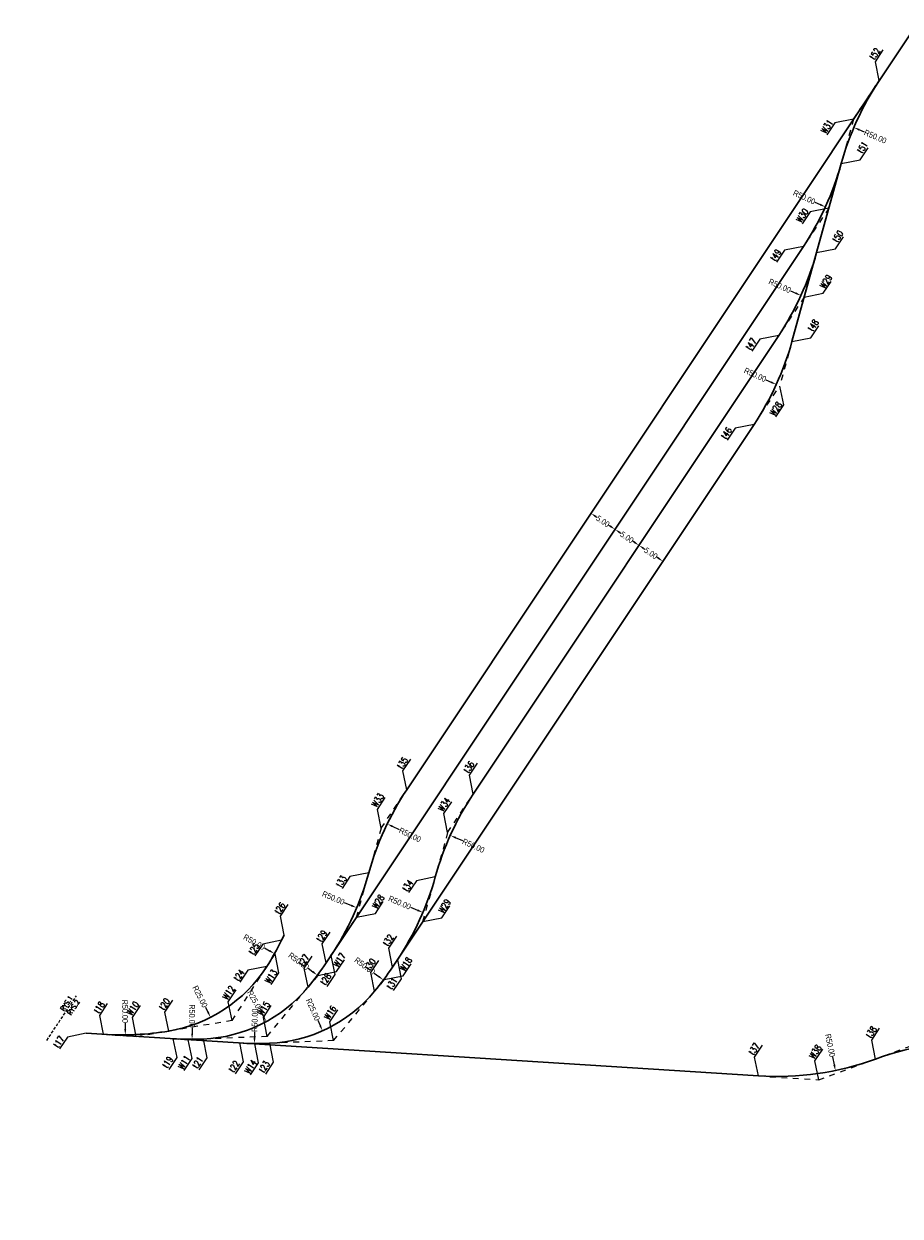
# Model space of a CAD drawing. Header units: metres. Extents: x 6603814 to 6605007, y 5739589 to 5740036.
# Tile 2 of 4: x 6603973 to 6604125, y 5739809 to 5740015. Entities that reach past the tile are written whole.
import ezdxf

# ---------------------------------------------------------------- set-up
doc = ezdxf.new("R2010")
doc.units = ezdxf.units.M
doc.header["$PDMODE"] = 33
doc.header["$PDSIZE"] = 0.2
for name, pattern in [('4002', [2, 1, -1]), ('DASHDOT', [25.4, 12.7, -6.35, 0, -6.35]), ('DASHED', [0.75, 0.5, -0.25])]:
    doc.linetypes.add(name, pattern=pattern)
for name, color, linetype, lineweight in [('Opis', 7, 'Continuous', 13), ('OSIE_TORU', 10, 'DASHDOT', 30), ('styczne łuków kołowych', 7, '4002', 9), ('wsp Osi Torów', 5, 'Continuous', 13), ('wsp wierzch', 7, 'Continuous', 20), ('wymiary', 7, 'Continuous', 18)]:
    doc.layers.add(name, color=color, linetype=linetype, lineweight=lineweight)
doc.styles.add('tabelka', font='simplex.shx')
doc.styles.add('WSP', font='txt.shx', dxfattribs={"width": 0.8})
doc.styles.add('wym500', font='arial.ttf', dxfattribs={"width": 0.9, "height": 1})
doc.dimstyles.new('500', dxfattribs={"dimtxt": 0.9, "dimasz": 1, "dimexe": 0.18, "dimexo": 0, "dimgap": 0.09, "dimtad": 0, "dimzin": 0, "dimdsep": 46, "dimtxsty": 'wym500', "dimcen": 0.25, "dimclrd": 256, "dimclre": 256, "dimclrt": 256, "dimaunit": 2, "dimadec": 7, "dimazin": 0, "dimtfac": 1, "dimtofl": 0, "dimtmove": 0, "dimatfit": 3, "dimfxl": 0.18, "dimtolj": 1, "dimtzin": 0, "dimlwd": -1, "dimlwe": -1, "dimarcsym": 0})

# ---------------------------------------------------------------- blocks, each defined once
blk = doc.blocks.new('*D6')
at = {"layer": 'Defpoints', "color": 0, "linetype": 'ByBlock', "transparency": 16777216}
for p in [(6604080.110642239, 5739924.847565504), (6604084.271753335, 5739922.075354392), (6604084.271753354, 5739922.07535442)]:
    blk.add_point(p, dxfattribs=at)
at = {"layer": 'wymiary', "linetype": 'ByBlock', "transparency": 16777216}
for p, q in [((6604080.110642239, 5739924.847565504), (6604080.210441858, 5739924.997365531)), ((6604080.942864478, 5739924.293123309), (6604081.14479474, 5739924.158593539)), ((6604083.439531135, 5739922.629796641), (6604083.23760087, 5739922.764326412)), ((6604084.271753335, 5739922.075354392), (6604084.371552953, 5739922.225154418))]:
    blk.add_line(p, q, dxfattribs=at)
for points in [[(6604081.035271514, 5739924.431827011), (6604080.850457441, 5739924.154419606), (6604080.110642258, 5739924.847565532)], [(6604083.531938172, 5739922.768500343), (6604083.347124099, 5739922.491092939), (6604084.271753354, 5739922.07535442)]]:
    blk.add_solid(points, dxfattribs=at)
at = {"layer": 'wymiary', "linetype": 'ByBlock', "transparency": 16777216, "insert": (6604082.191197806, 5739923.461459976), "char_height": 1, "attachment_point": 5, "rotation": 326.3276949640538, "style": 'wym500'}
blk.add_mtext('\\A1;5.00', dxfattribs=at)
blk = doc.blocks.new('*D7')
at = {"layer": 'Defpoints', "color": 0, "linetype": 'ByBlock', "transparency": 16777216}
for p in [(6604075.949531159, 5739927.61977664), (6604080.110642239, 5739924.847565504), (6604080.110642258, 5739924.847565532)]:
    blk.add_point(p, dxfattribs=at)
at = {"layer": 'wymiary', "linetype": 'ByBlock', "transparency": 16777216}
for p, q in [((6604075.949531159, 5739927.61977664), (6604076.049330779, 5739927.769576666)), ((6604076.781753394, 5739927.065334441), (6604076.983683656, 5739926.93080467)), ((6604079.278420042, 5739925.402007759), (6604079.076489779, 5739925.536537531)), ((6604080.110642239, 5739924.847565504), (6604080.210441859, 5739924.99736553))]:
    blk.add_line(p, q, dxfattribs=at)
for points in [[(6604076.874160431, 5739927.204038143), (6604076.689346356, 5739926.926630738), (6604075.949531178, 5739927.619776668)], [(6604079.37082708, 5739925.540711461), (6604079.186013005, 5739925.263304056), (6604080.110642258, 5739924.847565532)]]:
    blk.add_solid(points, dxfattribs=at)
at = {"layer": 'wymiary', "linetype": 'ByBlock', "transparency": 16777216, "insert": (6604078.030086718, 5739926.2336711), "char_height": 1, "attachment_point": 5, "rotation": 326.327694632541, "style": 'wym500'}
blk.add_mtext('\\A1;5.00', dxfattribs=at)
blk = doc.blocks.new('*D8')
at = {"layer": 'Defpoints', "color": 0, "linetype": 'ByBlock', "transparency": 16777216}
for p in [(6604071.788420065, 5739930.391987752), (6604075.94953113, 5739927.619776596), (6604075.949531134, 5739927.619776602)]:
    blk.add_point(p, dxfattribs=at)
at = {"layer": 'wymiary', "linetype": 'ByBlock', "transparency": 16777216}
for p, q in [((6604071.788420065, 5739930.391987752), (6604071.888219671, 5739930.541787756)), ((6604072.620642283, 5739929.837545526), (6604072.822572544, 5739929.703015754)), ((6604075.117308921, 5739928.174218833), (6604074.91537866, 5739928.308748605)), ((6604075.94953113, 5739927.619776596), (6604076.049330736, 5739927.7695766))]:
    blk.add_line(p, q, dxfattribs=at)
for points in [[(6604072.713049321, 5739929.976249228), (6604072.528235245, 5739929.698841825), (6604071.78842007, 5739930.391987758)], [(6604075.20971596, 5739928.312922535), (6604075.024901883, 5739928.035515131), (6604075.949531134, 5739927.619776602)]]:
    blk.add_solid(points, dxfattribs=at)
at = {"layer": 'wymiary', "linetype": 'ByBlock', "transparency": 16777216, "insert": (6604073.868975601, 5739929.00588218), "char_height": 1, "attachment_point": 5, "rotation": 326.3276943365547, "style": 'wym500'}
blk.add_mtext('\\A1;5.00', dxfattribs=at)
blk = doc.blocks.new('*D9')
at = {"layer": 'Defpoints', "color": 0, "linetype": 'ByBlock', "transparency": 16777216}
for p in [(6603994.504157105, 5739865.281408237), (6604005.833102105, 5739842.995650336)]:
    blk.add_point(p, dxfattribs=at)
at = {"layer": 'wymiary', "linetype": 'ByBlock', "transparency": 16777216}
blk.add_line((6604004.926786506, 5739844.778510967), (6604005.379944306, 5739843.887080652), dxfattribs=at)
blk.add_solid([(6604005.528516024, 5739843.962606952), (6604005.231372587, 5739843.811554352), (6604005.833102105, 5739842.995650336)], dxfattribs=at)
at = {"layer": 'wymiary', "linetype": 'ByBlock', "transparency": 16777216, "insert": (6604004.003411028, 5739846.594930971), "char_height": 1, "attachment_point": 5, "rotation": 296.9464663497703, "style": 'wym500'}
blk.add_mtext('\\A1;R25.00', dxfattribs=at)
blk = doc.blocks.new('*D10')
at = {"layer": 'Defpoints', "color": 0, "linetype": 'ByBlock', "lineweight": 30, "transparency": 16777216}
for p in [(6603990.436707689, 5739889.948306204), (6603991.043133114, 5739839.951983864)]:
    blk.add_point(p, dxfattribs=at)
at = {"layer": 'wymiary', "linetype": 'ByBlock', "transparency": 16777216}
blk.add_line((6603991.018220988, 5739842.005846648), (6603991.031004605, 5739840.951910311), dxfattribs=at)
at = {"layer": 'wymiary', "linetype": 'ByBlock', "lineweight": 30, "transparency": 16777216}
blk.add_solid([(6603991.197659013, 5739840.953931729), (6603990.864350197, 5739840.949888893), (6603991.043133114, 5739839.951983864)], dxfattribs=at)
at = {"layer": 'wymiary', "linetype": 'ByBlock', "transparency": 16777216, "insert": (6603990.993507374, 5739844.043343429), "char_height": 1, "attachment_point": 5, "rotation": 270.6949293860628, "style": 'wym500'}
blk.add_mtext('\\A1;R50.00', dxfattribs=at)
blk = doc.blocks.new('*D11')
at = {"layer": 'Defpoints', "color": 0, "linetype": 'ByBlock', "transparency": 16777216}
for p in [(6603973.446944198, 5739878.757082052), (6604016.914029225, 5739854.046507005)]:
    blk.add_point(p, dxfattribs=at)
at = {"layer": 'wymiary', "linetype": 'ByBlock', "transparency": 16777216}
blk.add_line((6604015.175345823, 5739855.034930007), (6604016.044687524, 5739854.540718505), dxfattribs=at)
blk.add_solid([(6604016.127056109, 5739854.685608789), (6604015.962318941, 5739854.395828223), (6604016.914029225, 5739854.046507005)], dxfattribs=at)
at = {"layer": 'wymiary', "linetype": 'ByBlock', "transparency": 16777216, "insert": (6604013.403934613, 5739856.04195842), "char_height": 1, "attachment_point": 5, "rotation": 330.3822307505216, "style": 'wym500'}
blk.add_mtext('\\A1;R50.00', dxfattribs=at)
blk = doc.blocks.new('*D12')
at = {"layer": 'Defpoints', "color": 0, "linetype": 'ByBlock', "transparency": 16777216}
for p in [(6604002.465847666, 5739889.183809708), (6604002.630729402, 5739839.184081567)]:
    blk.add_point(p, dxfattribs=at)
at = {"layer": 'wymiary', "linetype": 'ByBlock', "transparency": 16777216}
blk.add_line((6604002.624134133, 5739841.184070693), (6604002.627431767, 5739840.18407613), dxfattribs=at)
blk.add_solid([(6604002.794097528, 5739840.184625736), (6604002.460766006, 5739840.183526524), (6604002.630729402, 5739839.184081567)], dxfattribs=at)
at = {"layer": 'wymiary', "linetype": 'ByBlock', "transparency": 16777216, "insert": (6604002.617414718, 5739843.221706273), "char_height": 1, "attachment_point": 5, "rotation": 270.18894089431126, "style": 'wym500'}
blk.add_mtext('\\A1;R50.00', dxfattribs=at)
blk = doc.blocks.new('*D13')
at = {"layer": 'Defpoints', "color": 0, "linetype": 'ByBlock', "transparency": 16777216}
for p in [(6604003.496840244, 5739864.205077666), (6604015.478503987, 5739842.263342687)]:
    blk.add_point(p, dxfattribs=at)
at = {"layer": 'wymiary', "linetype": 'ByBlock', "transparency": 16777216}
blk.add_line((6604014.519970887, 5739844.018681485), (6604014.999237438, 5739843.141012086), dxfattribs=at)
blk.add_solid([(6604015.145515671, 5739843.220889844), (6604014.852959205, 5739843.061134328), (6604015.478503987, 5739842.263342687)], dxfattribs=at)
at = {"layer": 'wymiary', "linetype": 'ByBlock', "transparency": 16777216, "insert": (6604013.543395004, 5739845.807061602), "char_height": 1, "attachment_point": 5, "rotation": 298.6375101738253, "style": 'wym500'}
blk.add_mtext('\\A1;R25.00', dxfattribs=at)
blk = doc.blocks.new('*D14')
at = {"layer": 'Defpoints', "color": 0, "linetype": 'ByBlock', "transparency": 16777216}
for p in [(6603984.254134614, 5739880.164973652), (6604024.357355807, 5739850.303097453)]:
    blk.add_point(p, dxfattribs=at)
at = {"layer": 'wymiary', "linetype": 'ByBlock', "transparency": 16777216}
blk.add_line((6604022.75322696, 5739851.497572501), (6604023.555291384, 5739850.900334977), dxfattribs=at)
blk.add_solid([(6604023.65483097, 5739851.034012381), (6604023.455751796, 5739850.766657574), (6604024.357355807, 5739850.303097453)], dxfattribs=at)
at = {"layer": 'wymiary', "linetype": 'ByBlock', "transparency": 16777216, "insert": (6604021.118903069, 5739852.714531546), "char_height": 1, "attachment_point": 5, "rotation": 323.3276949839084, "style": 'wym500'}
blk.add_mtext('\\A1;R50.00', dxfattribs=at)
blk = doc.blocks.new('*D15')
at = {"layer": 'Defpoints', "color": 0, "linetype": 'ByBlock', "transparency": 16777216}
for p in [(6604058.465264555, 5739973.520330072), (6604103.936195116, 5739952.726232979)]:
    blk.add_point(p, dxfattribs=at)
at = {"layer": 'wymiary', "linetype": 'ByBlock', "transparency": 16777216}
blk.add_line((6604102.117357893, 5739953.557996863), (6604103.026776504, 5739953.142114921), dxfattribs=at)
blk.add_solid([(6604103.096090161, 5739953.293684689), (6604102.957462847, 5739952.990545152), (6604103.936195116, 5739952.726232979)], dxfattribs=at)
at = {"layer": 'wymiary', "linetype": 'ByBlock', "transparency": 16777216, "insert": (6604100.264284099, 5739954.405417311), "char_height": 1, "attachment_point": 5, "rotation": 335.4251311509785, "style": 'wym500'}
blk.add_mtext('\\A1;R50.00', dxfattribs=at)
blk = doc.blocks.new('*D16')
at = {"layer": 'Defpoints', "color": 0, "linetype": 'ByBlock', "transparency": 16777216}
for p in [(6604015.024761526, 5739863.472435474), (6604025.242190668, 5739840.655684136)]:
    blk.add_point(p, dxfattribs=at)
at = {"layer": 'wymiary', "linetype": 'ByBlock', "transparency": 16777216}
blk.add_line((6604024.424796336, 5739842.481024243), (6604024.833493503, 5739841.568354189), dxfattribs=at)
blk.add_solid([(6604024.985605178, 5739841.636470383), (6604024.681381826, 5739841.500237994), (6604025.242190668, 5739840.655684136)], dxfattribs=at)
at = {"layer": 'wymiary', "linetype": 'ByBlock', "transparency": 16777216, "insert": (6604023.592015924, 5739844.340723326), "char_height": 1, "attachment_point": 5, "rotation": 294.1230190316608, "style": 'wym500'}
blk.add_mtext('\\A1;R25.00', dxfattribs=at)
blk = doc.blocks.new('*D17')
at = {"layer": 'Defpoints', "color": 0, "linetype": 'ByBlock', "transparency": 16777216}
for p in [(6604013.993768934, 5739888.45116752), (6604013.438356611, 5739838.454252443)]:
    blk.add_point(p, dxfattribs=at)
at = {"layer": 'wymiary', "linetype": 'ByBlock', "transparency": 16777216}
blk.add_line((6604013.460573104, 5739840.454129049), (6604013.449464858, 5739839.454190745), dxfattribs=at)
blk.add_solid([(6604013.282808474, 5739839.456042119), (6604013.616121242, 5739839.452339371), (6604013.438356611, 5739838.454252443)], dxfattribs=at)
at = {"layer": 'wymiary', "linetype": 'ByBlock', "transparency": 16777216, "insert": (6604013.483207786, 5739842.491649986), "char_height": 1, "attachment_point": 5, "rotation": 89.36353127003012, "style": 'wym500'}
blk.add_mtext('\\A1;R50.00', dxfattribs=at)
blk = doc.blocks.new('*D18')
at = {"layer": 'Defpoints', "color": 0, "linetype": 'ByBlock', "transparency": 16777216}
for p in [(6603995.7820559, 5739879.432331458), (6604035.809323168, 5739849.468722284)]:
    blk.add_point(p, dxfattribs=at)
at = {"layer": 'wymiary', "linetype": 'ByBlock', "transparency": 16777216}
blk.add_line((6604034.208232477, 5739850.667266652), (6604035.008777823, 5739850.067994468), dxfattribs=at)
blk.add_solid([(6604035.10865652, 5739850.201418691), (6604034.908899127, 5739849.934570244), (6604035.809323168, 5739849.468722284)], dxfattribs=at)
at = {"layer": 'wymiary', "linetype": 'ByBlock', "transparency": 16777216, "insert": (6604032.577003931, 5739851.888371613), "char_height": 1, "attachment_point": 5, "rotation": 323.18221060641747, "style": 'wym500'}
blk.add_mtext('\\A1;R50.00', dxfattribs=at)
blk = doc.blocks.new('*D22')
at = {"layer": 'Defpoints', "color": 0, "linetype": 'ByBlock', "transparency": 16777216}
for p in [(6604067.011586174, 5740004.384571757), (6604112.447440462, 5739983.513943)]:
    blk.add_point(p, dxfattribs=at)
at = {"layer": 'wymiary', "linetype": 'ByBlock', "transparency": 16777216}
blk.add_line((6604110.630006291, 5739984.34876815), (6604111.538723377, 5739983.931355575), dxfattribs=at)
blk.add_solid([(6604111.60829214, 5739984.082808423), (6604111.469154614, 5739983.779902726), (6604112.447440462, 5739983.513943)], dxfattribs=at)
at = {"layer": 'wymiary', "linetype": 'ByBlock', "transparency": 16777216, "insert": (6604108.778361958, 5739985.199307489), "char_height": 1, "attachment_point": 5, "rotation": 335.32866001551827, "style": 'wym500'}
blk.add_mtext('\\A1;R50.00', dxfattribs=at)
blk = doc.blocks.new('*D23')
at = {"layer": 'Defpoints', "color": 0, "linetype": 'ByBlock', "transparency": 16777216}
for p in [(6604062.738425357, 5739988.952450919), (6604108.209355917, 5739968.158353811)]:
    blk.add_point(p, dxfattribs=at)
at = {"layer": 'wymiary', "linetype": 'ByBlock', "transparency": 16777216}
blk.add_line((6604106.390518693, 5739968.990117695), (6604107.299937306, 5739968.574235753), dxfattribs=at)
blk.add_solid([(6604107.369250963, 5739968.725805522), (6604107.230623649, 5739968.422665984), (6604108.209355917, 5739968.158353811)], dxfattribs=at)
at = {"layer": 'wymiary', "linetype": 'ByBlock', "transparency": 16777216, "insert": (6604104.537444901, 5739969.837538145), "char_height": 1, "attachment_point": 5, "rotation": 335.42513113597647, "style": 'wym500'}
blk.add_mtext('\\A1;R50.00', dxfattribs=at)
blk = doc.blocks.new('*D24')
at = {"layer": 'Defpoints', "color": 0, "linetype": 'ByBlock', "transparency": 16777216}
for p in [(6604117.386779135, 5739997.298433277), (6604163.385149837, 5739977.698691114)]:
    blk.add_point(p, dxfattribs=at)
at = {"layer": 'wymiary', "linetype": 'ByBlock', "transparency": 16777216}
blk.add_line((6604119.226713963, 5739996.51444359), (6604118.306746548, 5739996.906438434), dxfattribs=at)
blk.add_solid([(6604118.372079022, 5739997.059766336), (6604118.241414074, 5739996.753110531), (6604117.386779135, 5739997.298433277)], dxfattribs=at)
at = {"layer": 'wymiary', "linetype": 'ByBlock', "transparency": 16777216, "insert": (6604121.101282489, 5739995.715696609), "char_height": 1, "attachment_point": 5, "rotation": 336.9213185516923, "style": 'wym500'}
blk.add_mtext('\\A1;R50.00', dxfattribs=at)
blk = doc.blocks.new('Wsp-pg50(s)')
for p, q in [((2.182787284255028e-09, -2.182787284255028e-09), (315.0000000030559, 314.9999999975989)), ((315.0000000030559, 314.9999999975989), (645.0000000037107, 314.9999999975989))]:
    blk.add_line(p, q)
at = {"style": 'WSP', "width": 0.8}
blk.add_attdef('WSP', (330.0000000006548, 351.6439682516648), '', height=150, dxfattribs=at)
blk = doc.blocks.new('*D190')
at = {"layer": 'Defpoints', "color": 0, "linetype": 'ByBlock', "lineweight": 30, "transparency": 16777216}
for p in [(6604103.998171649, 5739882.731053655), (6604114.183220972, 5739833.779396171)]:
    blk.add_point(p, dxfattribs=at)
at = {"layer": 'wymiary', "linetype": 'ByBlock', "transparency": 16777216}
blk.add_line((6604113.692279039, 5739836.138974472), (6604113.979519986, 5739834.758429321), dxfattribs=at)
at = {"layer": 'wymiary', "linetype": 'ByBlock', "lineweight": 30, "transparency": 16777216}
blk.add_solid([(6604114.142692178, 5739834.792379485), (6604113.816347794, 5739834.724479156), (6604114.183220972, 5739833.779396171)], dxfattribs=at)
at = {"layer": 'wymiary', "linetype": 'ByBlock', "transparency": 16777216, "insert": (6604113.277208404, 5739838.133898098), "char_height": 1, "attachment_point": 5, "rotation": 281.7534665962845, "style": 'wym500'}
blk.add_mtext('\\A1;R50.00', dxfattribs=at)
blk = doc.blocks.new('*D195')
at = {"layer": 'Defpoints', "color": 0, "linetype": 'ByBlock', "lineweight": 30, "transparency": 16777216}
for p in [(6604036.46709876, 5739876.537889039), (6604081.459361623, 5739854.727426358)]:
    blk.add_point(p, dxfattribs=at)
at = {"layer": 'wymiary', "linetype": 'ByBlock', "transparency": 16777216}
blk.add_line((6604038.581397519, 5739875.512960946), (6604037.366944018, 5739876.101679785), dxfattribs=at)
at = {"layer": 'wymiary', "linetype": 'ByBlock', "lineweight": 30, "transparency": 16777216}
blk.add_solid([(6604037.43964556, 5739876.251653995), (6604037.294242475, 5739875.951705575), (6604036.46709876, 5739876.537889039)], dxfattribs=at)
at = {"layer": 'wymiary', "linetype": 'ByBlock', "transparency": 16777216, "insert": (6604040.414964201, 5739874.624120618), "char_height": 1, "attachment_point": 5, "rotation": 334.1377344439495, "style": 'wym500'}
blk.add_mtext('\\A1;R50.00', dxfattribs=at)
blk = doc.blocks.new('*D196')
at = {"layer": 'Defpoints', "color": 0, "linetype": 'ByBlock', "lineweight": 30, "transparency": 16777216}
for p in [(6604047.408861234, 5739874.552203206), (6604092.987282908, 5739853.994784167)]:
    blk.add_point(p, dxfattribs=at)
at = {"layer": 'wymiary', "linetype": 'ByBlock', "transparency": 16777216}
blk.add_line((6604049.55070506, 5739873.586158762), (6604048.320429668, 5739874.141054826), dxfattribs=at)
at = {"layer": 'wymiary', "linetype": 'ByBlock', "lineweight": 30, "transparency": 16777216}
blk.add_solid([(6604048.388954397, 5739874.292982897), (6604048.251904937, 5739873.989126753), (6604047.408861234, 5739874.552203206)], dxfattribs=at)
at = {"layer": 'wymiary', "linetype": 'ByBlock', "transparency": 16777216, "insert": (6604051.408159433, 5739872.748383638), "char_height": 1, "attachment_point": 5, "rotation": 335.7230052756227, "style": 'wym500'}
blk.add_mtext('\\A1;R50.00', dxfattribs=at)
blk = doc.blocks.new('*D197')
at = {"layer": 'Defpoints', "color": 0, "linetype": 'ByBlock', "lineweight": 30, "transparency": 16777216}
for p in [(6603985.085797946, 5739881.413306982), (6604031.162185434, 5739861.997681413)]:
    blk.add_point(p, dxfattribs=at)
at = {"layer": 'wymiary', "linetype": 'ByBlock', "transparency": 16777216}
blk.add_line((6604028.99694095, 5739862.910070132), (6604030.240657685, 5739862.385993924), dxfattribs=at)
at = {"layer": 'wymiary', "linetype": 'ByBlock', "lineweight": 30, "transparency": 16777216}
blk.add_solid([(6604030.305376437, 5739862.539581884), (6604030.175938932, 5739862.232405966), (6604031.162185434, 5739861.997681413)], dxfattribs=at)
at = {"layer": 'wymiary', "linetype": 'ByBlock', "transparency": 16777216, "insert": (6604027.11919301, 5739863.701313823), "char_height": 1, "attachment_point": 5, "rotation": 337.1504603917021, "style": 'wym500'}
blk.add_mtext('\\A1;R50.00', dxfattribs=at)
blk = doc.blocks.new('*D198')
at = {"layer": 'Defpoints', "color": 0, "linetype": 'ByBlock', "lineweight": 30, "transparency": 16777216}
for p in [(6603996.613719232, 5739880.680664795), (6604042.65107753, 5739861.172675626)]:
    blk.add_point(p, dxfattribs=at)
at = {"layer": 'wymiary', "linetype": 'ByBlock', "transparency": 16777216}
blk.add_line((6604040.487667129, 5739862.08940474), (6604041.730330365, 5739861.56283541), dxfattribs=at)
at = {"layer": 'wymiary', "linetype": 'ByBlock', "lineweight": 30, "transparency": 16777216}
blk.add_solid([(6604041.795356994, 5739861.716293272), (6604041.665303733, 5739861.409377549), (6604042.65107753, 5739861.172675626)], dxfattribs=at)
at = {"layer": 'wymiary', "linetype": 'ByBlock', "transparency": 16777216, "insert": (6604038.611509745, 5739862.884412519), "char_height": 1, "attachment_point": 5, "rotation": 337.0355580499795, "style": 'wym500'}
blk.add_mtext('\\A1;R50.00', dxfattribs=at)

msp = doc.modelspace()

# ---------------------------------------------------------------- linework, layer by layer
at = {"layer": 'Opis', "color": 251, "linetype": 'DASHED', "lineweight": 13}
msp.add_line((6603977.418242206, 5739839.007625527), (6603982.571324, 5739846.742442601), dxfattribs=at)
at = {"layer": 'OSIE_TORU', "linetype": 'ByBlock', "ltscale": 0.1, "flags": 128}
for points in [[(6604026.696908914, 5739853.691195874, 0.07955732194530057), (6604033.272579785, 5739868.070366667, -0.079557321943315), (6604039.848250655, 5739882.449537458), (6604128.335626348, 5740015.269797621)], [(6604010.822481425, 5739838.551839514, 0.02618592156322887), (6604016.055754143, 5739838.493703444, 0.2123931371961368), (6604034.267467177, 5739847.512539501, 0.02618592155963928), (6604037.393166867, 5739851.710220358), (6604100.076375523, 5739945.798218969, 0.0795573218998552), (6604106.652046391, 5739960.177389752), (6604115.198368, 5739991.041631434, -0.07955732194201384), (6604121.774038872, 5740005.420802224)], [(6603999.294560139, 5739839.284481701, 0.02618592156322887), (6604004.527832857, 5739839.22634563, 0.2123931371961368), (6604022.739545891, 5739848.245181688, 0.02618592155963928), (6604025.865245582, 5739852.442862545), (6604108.62269713, 5739976.662460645, 0.07955732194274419), (6604115.198368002, 5739991.041631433)], [(6604038.2248302, 5739852.958553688, 0.07955732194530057), (6604044.800501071, 5739867.33772448, -0.07955732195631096), (6604051.376171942, 5739881.716895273), (6604104.349536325, 5739961.230339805, 0.07955732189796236), (6604110.925207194, 5739975.609510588)], [(6603987.265420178, 5739840.048978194, 0.05678411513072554), (6603998.571606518, 5739840.61451027, 0.2126434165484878), (6604015.561369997, 5739851.80573441, 0.02618592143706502), (6604018.147845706, 5739856.355532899), (6604018.59560801, 5739857.249014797)], [(6604179.567080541, 5739808.52056469, 0.02525810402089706), (6604179.63986749, 5739813.568440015, 0.355572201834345), (6604158.841051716, 5739837.313699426, 0.02618592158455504), (6604153.642524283, 5739837.918542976), (6604141.458599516, 5739838.692876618, 0.1037350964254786), (6604121.142741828, 5739835.762301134, -0.1037350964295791), (6604100.826884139, 5739832.831725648), (6603984.282068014, 5739840.238581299)]]:
    msp.add_lwpolyline(points, format="xyb", dxfattribs=at)
at = {"layer": 'styczne łuków kołowych'}
for p, q in [((6604117.334948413, 5739998.757691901), (6604121.774038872, 5740005.420802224)), ((6604117.334948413, 5739998.757691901), (6604115.198368, 5739991.041631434)), ((6604113.061787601, 5739983.325571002), (6604115.198368, 5739991.041631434)), ((6604113.061787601, 5739983.325571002), (6604108.62269713, 5739976.662460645)), ((6604108.788626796, 5739967.893450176), (6604110.925207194, 5739975.609510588)), ((6604108.788626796, 5739967.893450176), (6604104.349536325, 5739961.230339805)), ((6604106.652046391, 5739960.177389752), (6604104.515465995, 5739952.461329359)), ((6604100.076375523, 5739945.798218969), (6604104.515465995, 5739952.461329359)), ((6604035.409160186, 5739875.78642707), (6604039.848250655, 5739882.449537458)), ((6604046.937081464, 5739875.053784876), (6604051.376171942, 5739881.716895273)), ((6604035.409160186, 5739875.78642707), (6604033.272579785, 5739868.070366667)), ((6604046.937081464, 5739875.053784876), (6604044.800501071, 5739867.33772448)), ((6604031.135999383, 5739860.354306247), (6604033.272579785, 5739868.070366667)), ((6604042.663920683, 5739859.621664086), (6604044.800501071, 5739867.33772448)), ((6604026.696908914, 5739853.691195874), (6604031.135999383, 5739860.354306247)), ((6604038.2248302, 5739852.958553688), (6604042.663920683, 5739859.621664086)), ((6604016.973830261, 5739854.012857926), (6604018.147845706, 5739856.355532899)), ((6604016.973830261, 5739854.012857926), (6604015.561369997, 5739851.80573441)), ((6604009.558929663, 5739842.426265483), (6604015.561369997, 5739851.80573441)), ((6604024.412391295, 5739850.262116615), (6604025.865245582, 5739852.442862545)), ((6604035.940312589, 5739849.529474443), (6604037.393166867, 5739851.710220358)), ((6604035.940312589, 5739849.529474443), (6604037.393166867, 5739851.710220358)), ((6604024.412391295, 5739850.262116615), (6604022.739545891, 5739848.245181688)), ((6604035.940312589, 5739849.529474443), (6604034.267467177, 5739847.512539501)), ((6604015.639722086, 5739839.684986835), (6604022.739545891, 5739848.245181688)), ((6604027.167643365, 5739838.952344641), (6604034.267467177, 5739847.512539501)), ((6603992.950730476, 5739839.687655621), (6603998.571606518, 5739840.61451027)), ((6604009.558929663, 5739842.426265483), (6603998.571606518, 5739840.61451027)), ((6603987.265420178, 5739840.048978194), (6603992.950730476, 5739839.687655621)), ((6603999.294560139, 5739839.284481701), (6604001.909673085, 5739839.118281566)), ((6604001.909673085, 5739839.118281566), (6604004.527832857, 5739839.22634563)), ((6604015.639722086, 5739839.684986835), (6604004.527832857, 5739839.22634563)), ((6604013.437594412, 5739838.385639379), (6604010.822481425, 5739838.551839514)), ((6604013.437594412, 5739838.385639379), (6604016.055754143, 5739838.493703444)), ((6604027.167643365, 5739838.952344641), (6604016.055754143, 5739838.493703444)), ((6604130.99336017, 5739839.357981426), (6604121.142741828, 5739835.762301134)), ((6604111.292123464, 5739832.16662085), (6604121.142741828, 5739835.762301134)), ((6604100.826884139, 5739832.831725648), (6604111.292123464, 5739832.16662085))]:
    msp.add_line(p, q, dxfattribs=at)

# ---------------------------------------------------------------- block references
at = {"layer": 'wsp Osi Torów', "color": 1, "xscale": 0.00750000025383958, "yscale": 0.00750000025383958, "zscale": 0.00750000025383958, "rotation": 56.32769498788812}
for p, values in [((6604121.774038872, 5740005.420802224), {'WSP': 't52'}), ((6604039.848250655, 5739882.449537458), {'WSP': 't35'}), ((6604051.376171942, 5739881.716895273), {'WSP': 't36'}), ((6604018.59560801, 5739857.249014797), {'WSP': 't26'}), ((6604025.865245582, 5739852.442862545), {'WSP': 't29'}), ((6604037.393166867, 5739851.710220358), {'WSP': 't32'}), ((6604022.739545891, 5739848.245181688), {'WSP': 't27'}), ((6604034.267467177, 5739847.512539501), {'WSP': 't30'}), ((6603998.571606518, 5739840.61451027), {'WSP': 't20'}), ((6603987.265420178, 5739840.048978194), {'WSP': 't18'}), ((6604121.142741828, 5739835.762301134), {'WSP': 't38'}), ((6604100.826884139, 5739832.831725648), {'WSP': 't37'})]:
    msp.add_blockref('Wsp-pg50(s)', p, dxfattribs=at).add_auto_attribs(values)
at = {"layer": 'wsp Osi Torów', "color": 1}
ref = msp.add_blockref('Wsp-pg50(s)', (6604115.198368, 5739991.041631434), dxfattribs=dict(at, xscale=-0.007500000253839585, yscale=0.007500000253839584, zscale=0.007500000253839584, rotation=236.327694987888))
ref.add_attrib('WSP', 't51', (6604118.795351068, 5739992.719665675), dxfattribs={"layer": '0', "height": 1.124999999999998, "rotation": 56.32769440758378, "style": 'WSP', "width": 0.8})
ref = msp.add_blockref('Wsp-pg50(s)', (6604110.925207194, 5739975.609510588), dxfattribs=dict(at, xscale=-0.007500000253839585, yscale=0.007500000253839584, zscale=0.007500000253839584, rotation=236.327694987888))
ref.add_attrib('WSP', 't50', (6604114.522190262, 5739977.287544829), dxfattribs={"layer": '0', "height": 1.124999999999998, "rotation": 56.32769440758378, "style": 'WSP', "width": 0.8})
ref = msp.add_blockref('Wsp-pg50(s)', (6604108.62269713, 5739976.662460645), dxfattribs=dict(at, xscale=-0.00750000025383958, yscale=0.007500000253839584, zscale=0.007500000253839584, rotation=56.32769498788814))
ref.add_attrib('WSP', 't49', (6604103.752616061, 5739974.03018521), dxfattribs={"layer": '0', "height": 1.124999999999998, "rotation": 56.32769440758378, "style": 'WSP', "width": 0.8})
ref = msp.add_blockref('Wsp-pg50(s)', (6604104.349536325, 5739961.230339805), dxfattribs=dict(at, xscale=-0.00750000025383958, yscale=0.007500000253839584, zscale=0.007500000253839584, rotation=56.32769498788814))
ref.add_attrib('WSP', 't47', (6604099.479455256, 5739958.59806437), dxfattribs={"layer": '0', "height": 1.124999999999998, "rotation": 56.32769440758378, "style": 'WSP', "width": 0.8})
ref = msp.add_blockref('Wsp-pg50(s)', (6604106.652046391, 5739960.177389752), dxfattribs=dict(at, xscale=-0.007500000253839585, yscale=0.007500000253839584, zscale=0.007500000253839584, rotation=236.327694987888))
ref.add_attrib('WSP', 't48', (6604110.249029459, 5739961.855423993), dxfattribs={"layer": '0', "height": 1.124999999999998, "rotation": 56.32769440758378, "style": 'WSP', "width": 0.8})
ref = msp.add_blockref('Wsp-pg50(s)', (6604100.076375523, 5739945.798218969), dxfattribs=dict(at, xscale=-0.00750000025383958, yscale=0.007500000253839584, zscale=0.007500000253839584, rotation=56.32769498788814))
ref.add_attrib('WSP', 't46', (6604095.206294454, 5739943.165943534), dxfattribs={"layer": '0', "height": 1.124999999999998, "rotation": 56.32769440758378, "style": 'WSP', "width": 0.8})
ref = msp.add_blockref('Wsp-pg50(s)', (6604033.272579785, 5739868.070366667), dxfattribs=dict(at, xscale=-0.00750000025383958, yscale=0.007500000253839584, zscale=0.007500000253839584, rotation=56.32769498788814))
ref.add_attrib('WSP', 't33', (6604028.402498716, 5739865.438091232), dxfattribs={"layer": '0', "height": 1.124999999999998, "rotation": 56.32769440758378, "style": 'WSP', "width": 0.8})
ref = msp.add_blockref('Wsp-pg50(s)', (6604044.800501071, 5739867.33772448), dxfattribs=dict(at, xscale=-0.00750000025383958, yscale=0.007500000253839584, zscale=0.007500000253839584, rotation=56.32769498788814))
ref.add_attrib('WSP', 't34', (6604039.930420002, 5739864.705449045), dxfattribs={"layer": '0', "height": 1.124999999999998, "rotation": 56.32769440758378, "style": 'WSP', "width": 0.8})
ref = msp.add_blockref('Wsp-pg50(s)', (6604018.147845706, 5739856.355532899), dxfattribs=dict(at, xscale=-0.00750000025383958, yscale=0.007500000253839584, zscale=0.007500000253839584, rotation=56.32769498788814))
ref.add_attrib('WSP', 't25', (6604013.277764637, 5739853.723257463), dxfattribs={"layer": '0', "height": 1.124999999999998, "rotation": 56.32769440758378, "style": 'WSP', "width": 0.8})
ref = msp.add_blockref('Wsp-pg50(s)', (6604015.561369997, 5739851.80573441), dxfattribs=dict(at, xscale=-0.00750000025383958, yscale=0.007500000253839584, zscale=0.007500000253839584, rotation=56.32769498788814))
ref.add_attrib('WSP', 't24', (6604010.691288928, 5739849.173458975), dxfattribs={"layer": '0', "height": 1.124999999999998, "rotation": 56.32769440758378, "style": 'WSP', "width": 0.8})
ref = msp.add_blockref('Wsp-pg50(s)', (6604026.696908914, 5739853.691195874), dxfattribs=dict(at, xscale=0.007500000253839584, yscale=0.007500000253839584, zscale=0.007500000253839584, rotation=236.327694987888))
ref.add_attrib('WSP', 't28', (6604025.702204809, 5739848.477070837), dxfattribs={"layer": '0', "height": 1.124999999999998, "rotation": 56.32769554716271, "style": 'WSP', "width": 0.8})
ref = msp.add_blockref('Wsp-pg50(s)', (6604038.2248302, 5739852.958553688), dxfattribs=dict(at, xscale=0.007500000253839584, yscale=0.007500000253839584, zscale=0.007500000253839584, rotation=236.327694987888))
ref.add_attrib('WSP', 't31', (6604037.230126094, 5739847.74442865), dxfattribs={"layer": '0', "height": 1.124999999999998, "rotation": 56.32769554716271, "style": 'WSP', "width": 0.8})
ref = msp.add_blockref('Wsp-pg50(s)', (6603984.282068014, 5739840.238581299), dxfattribs=dict(at, xscale=-0.00750000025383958, yscale=0.007500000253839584, zscale=0.007500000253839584, rotation=56.32769498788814))
ref.add_attrib('WSP', 't17', (6603979.411986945, 5739837.606305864), dxfattribs={"layer": '0', "height": 1.124999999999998, "rotation": 56.32769440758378, "style": 'WSP', "width": 0.8})
ref = msp.add_blockref('Wsp-pg50(s)', (6603999.294560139, 5739839.284481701), dxfattribs=dict(at, xscale=0.007500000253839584, yscale=0.007500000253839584, zscale=0.007500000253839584, rotation=236.327694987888))
ref.add_attrib('WSP', 't19', (6603998.299856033, 5739834.070356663), dxfattribs={"layer": '0', "height": 1.124999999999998, "rotation": 56.32769554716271, "style": 'WSP', "width": 0.8})
ref = msp.add_blockref('Wsp-pg50(s)', (6604004.527832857, 5739839.22634563), dxfattribs=dict(at, xscale=0.007500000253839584, yscale=0.007500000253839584, zscale=0.007500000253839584, rotation=236.327694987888))
ref.add_attrib('WSP', 't21', (6604003.533128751, 5739834.012220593), dxfattribs={"layer": '0', "height": 1.124999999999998, "rotation": 56.32769554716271, "style": 'WSP', "width": 0.8})
ref = msp.add_blockref('Wsp-pg50(s)', (6604010.822481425, 5739838.551839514), dxfattribs=dict(at, xscale=0.007500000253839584, yscale=0.007500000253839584, zscale=0.007500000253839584, rotation=236.327694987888))
ref.add_attrib('WSP', 't22', (6604009.827777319, 5739833.337714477), dxfattribs={"layer": '0', "height": 1.124999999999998, "rotation": 56.32769554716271, "style": 'WSP', "width": 0.8})
ref = msp.add_blockref('Wsp-pg50(s)', (6604016.055754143, 5739838.493703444), dxfattribs=dict(at, xscale=0.007500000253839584, yscale=0.007500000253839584, zscale=0.007500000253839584, rotation=236.327694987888))
ref.add_attrib('WSP', 't23', (6604015.061050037, 5739833.279578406), dxfattribs={"layer": '0', "height": 1.124999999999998, "rotation": 56.32769554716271, "style": 'WSP', "width": 0.8})
at = {"layer": 'wsp wierzch'}
ref = msp.add_blockref('Wsp-pg50(s)', (6604117.334948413, 5739998.757691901), dxfattribs=dict(at, xscale=-0.007500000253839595, yscale=0.007500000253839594, zscale=0.007500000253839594, rotation=56.32769499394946))
ref.add_attrib('WSP', 'W31', (6604112.493475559, 5739996.121303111), dxfattribs={"layer": '0', "height": 1.124999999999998, "rotation": 56.32769440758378, "style": 'WSP', "width": 0.8})
ref = msp.add_blockref('Wsp-pg50(s)', (6604113.061787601, 5739983.325571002), dxfattribs=dict(at, xscale=-0.007500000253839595, yscale=0.007500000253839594, zscale=0.007500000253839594, rotation=56.32769499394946))
ref.add_attrib('WSP', 'W30', (6604108.220314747, 5739980.689182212), dxfattribs={"layer": '0', "height": 1.124999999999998, "rotation": 56.32769440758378, "style": 'WSP', "width": 0.8})
ref = msp.add_blockref('Wsp-pg50(s)', (6604108.788626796, 5739967.893450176), dxfattribs=dict(at, xscale=-0.007500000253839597, yscale=0.007500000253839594, zscale=0.007500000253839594, rotation=236.3276949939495))
ref.add_attrib('WSP', 'W29', (6604112.310981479, 5739969.245776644), dxfattribs={"layer": '0', "height": 1.124999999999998, "rotation": 56.32769440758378, "style": 'WSP', "width": 0.8})
ref = msp.add_blockref('Wsp-pg50(s)', (6604104.515465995, 5739952.461329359), dxfattribs=dict(at, xscale=0.007500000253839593, yscale=0.007500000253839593, zscale=0.007500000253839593, rotation=236.3276949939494))
ref.add_attrib('WSP', 'W28', (6604103.626258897, 5739947.191866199), dxfattribs={"layer": '0', "height": 1.124999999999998, "rotation": 56.32769554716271, "style": 'WSP', "width": 0.8})
at = {"layer": 'wsp wierzch', "rotation": 56.32769499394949}
for p, xscale, yscale, zscale, values in [((6604035.409160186, 5739875.78642707), 0.007500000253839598, 0.007500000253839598, 0.007500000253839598, {'WSP': 'W33'}), ((6604046.937081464, 5739875.053784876), 0.007500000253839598, 0.007500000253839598, 0.007500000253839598, {'WSP': 'W34'}), ((6604009.558929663, 5739842.426265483), 0.007500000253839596, 0.007500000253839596, 0.007500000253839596, {'WSP': 'W12'}), ((6603992.950730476, 5739839.687655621), 0.007500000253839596, 0.007500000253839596, 0.007500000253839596, {'WSP': 'W10'}), ((6604015.639722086, 5739839.684986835), 0.007500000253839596, 0.007500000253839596, 0.007500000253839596, {'WSP': 'W15'}), ((6604027.167643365, 5739838.952344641), 0.007500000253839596, 0.007500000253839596, 0.007500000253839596, {'WSP': 'W16'}), ((6604111.292123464, 5739832.16662085), 0.007500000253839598, 0.007500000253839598, 0.007500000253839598, {'WSP': 'W38'})]:
    msp.add_blockref('Wsp-pg50(s)', p, dxfattribs=dict(at, xscale=xscale, yscale=yscale, zscale=zscale)).add_auto_attribs(values)
at = {"layer": 'wsp wierzch'}
ref = msp.add_blockref('Wsp-pg50(s)', (6604031.135999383, 5739860.354306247), dxfattribs=dict(at, xscale=-0.007500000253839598, yscale=0.007500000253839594, zscale=0.007500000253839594, rotation=236.3276949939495))
ref.add_attrib('WSP', 'W28', (6604034.658354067, 5739861.706632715), dxfattribs={"layer": '0', "height": 1.124999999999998, "rotation": 56.32769440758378, "style": 'WSP', "width": 0.8})
ref = msp.add_blockref('Wsp-pg50(s)', (6604042.663920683, 5739859.621664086), dxfattribs=dict(at, xscale=-0.007500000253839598, yscale=0.007500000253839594, zscale=0.007500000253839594, rotation=236.3276949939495))
ref.add_attrib('WSP', 'W29', (6604046.186275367, 5739860.973990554), dxfattribs={"layer": '0', "height": 1.124999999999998, "rotation": 56.32769440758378, "style": 'WSP', "width": 0.8})
ref = msp.add_blockref('Wsp-pg50(s)', (6604016.973830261, 5739854.012857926), dxfattribs=dict(at, xscale=0.007500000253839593, yscale=0.007500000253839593, zscale=0.007500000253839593, rotation=236.3276949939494))
ref.add_attrib('WSP', 'W13', (6604016.084623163, 5739848.743394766), dxfattribs={"layer": '0', "height": 1.124999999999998, "rotation": 56.32769554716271, "style": 'WSP', "width": 0.8})
ref = msp.add_blockref('Wsp-pg50(s)', (6604024.412391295, 5739850.262116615), dxfattribs=dict(at, xscale=-0.007500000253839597, yscale=0.007500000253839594, zscale=0.007500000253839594, rotation=236.3276949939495))
ref.add_attrib('WSP', 'W17', (6604027.934745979, 5739851.614443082), dxfattribs={"layer": '0', "height": 1.124999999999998, "rotation": 56.32769440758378, "style": 'WSP', "width": 0.8})
ref = msp.add_blockref('Wsp-pg50(s)', (6604035.940312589, 5739849.529474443), dxfattribs=dict(at, xscale=-0.007500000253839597, yscale=0.007500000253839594, zscale=0.007500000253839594, rotation=236.3276949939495))
ref.add_attrib('WSP', 'W18', (6604039.462667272, 5739850.88180091), dxfattribs={"layer": '0', "height": 1.124999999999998, "rotation": 56.32769440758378, "style": 'WSP', "width": 0.8})
ref = msp.add_blockref('Wsp-pg50(s)', (6604001.909673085, 5739839.118281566), dxfattribs=dict(at, xscale=0.007500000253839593, yscale=0.007500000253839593, zscale=0.007500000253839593, rotation=236.3276949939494))
ref.add_attrib('WSP', 'W11', (6604001.020465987, 5739833.848818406), dxfattribs={"layer": '0', "height": 1.124999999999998, "rotation": 56.32769554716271, "style": 'WSP', "width": 0.8})
ref = msp.add_blockref('Wsp-pg50(s)', (6604013.437594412, 5739838.385639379), dxfattribs=dict(at, xscale=0.007500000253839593, yscale=0.007500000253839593, zscale=0.007500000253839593, rotation=236.3276949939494))
ref.add_attrib('WSP', 'W14', (6604012.548387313, 5739833.116176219), dxfattribs={"layer": '0', "height": 1.124999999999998, "rotation": 56.32769554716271, "style": 'WSP', "width": 0.8})

# ---------------------------------------------------------------- texts
at = {"layer": 'Opis', "color": 251, "linetype": 'DASHED', "lineweight": 13, "style": 'tabelka', "width": 0.75}
for s, p in [('RYS.1', (6603980.429608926, 5739844.019495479)), ('RYS.2', (6603981.627577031, 5739843.310964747))]:
    msp.add_text(s, height=0.85, rotation=56.7, dxfattribs=at).set_placement(p)

# ---------------------------------------------------------------- dimensions: what is measured, and where the dimension line sits
at = {"layer": 'wymiary', "linetype": 'ByBlock'}
for center, mpoint, picture, middle in [((6604067.011586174, 5740004.384571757), (6604112.447440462, 5739983.513943), '*D22', (6604108.778361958, 5739985.199307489)), ((6604163.385149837, 5739977.698691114), (6604117.386779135, 5739997.298433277), '*D24', (6604121.101282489, 5739995.715696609)), ((6604062.738425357, 5739988.952450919), (6604108.209355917, 5739968.158353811), '*D23', (6604104.537444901, 5739969.837538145)), ((6604058.465264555, 5739973.520330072), (6604103.936195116, 5739952.726232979), '*D15', (6604100.264284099, 5739954.405417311)), ((6603990.436707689, 5739889.948306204), (6603991.043133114, 5739839.951983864), '*D10', (6603990.993507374, 5739844.043343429)), ((6604002.465847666, 5739889.183809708), (6604002.630729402, 5739839.184081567), '*D12', (6604002.617414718, 5739843.221706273)), ((6604013.993768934, 5739888.45116752), (6604013.438356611, 5739838.454252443), '*D17', (6604013.483207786, 5739842.491649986)), ((6604103.998171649, 5739882.731053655), (6604114.183220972, 5739833.779396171), '*D190', (6604113.277208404, 5739838.133898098)), ((6603984.254134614, 5739880.164973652), (6604024.357355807, 5739850.303097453), '*D14', (6604021.118903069, 5739852.714531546)), ((6603985.085797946, 5739881.413306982), (6604031.162185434, 5739861.997681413), '*D197', (6604027.11919301, 5739863.701313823)), ((6603996.613719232, 5739880.680664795), (6604042.65107753, 5739861.172675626), '*D198', (6604038.611509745, 5739862.884412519)), ((6603973.446944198, 5739878.757082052), (6604016.914029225, 5739854.046507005), '*D11', (6604013.403934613, 5739856.04195842)), ((6603995.7820559, 5739879.432331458), (6604035.809323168, 5739849.468722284), '*D18', (6604032.577003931, 5739851.888371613)), ((6604081.459361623, 5739854.727426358), (6604036.46709876, 5739876.537889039), '*D195', (6604040.414964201, 5739874.624120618)), ((6604092.987282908, 5739853.994784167), (6604047.408861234, 5739874.552203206), '*D196', (6604051.408159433, 5739872.748383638)), ((6603994.504157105, 5739865.281408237), (6604005.833102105, 5739842.995650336), '*D9', (6604004.003411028, 5739846.594930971)), ((6604003.496840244, 5739864.205077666), (6604015.478503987, 5739842.263342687), '*D13', (6604013.543395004, 5739845.807061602)), ((6604015.024761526, 5739863.472435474), (6604025.242190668, 5739840.655684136), '*D16', (6604023.592015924, 5739844.340723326))]:
    dim = msp.add_radius_dim(center=center, mpoint=mpoint, dimstyle='500', dxfattribs=at)
    dim.commit()
    dim.dimension.update_dxf_attribs({"geometry": picture, "text_midpoint": middle, "dimtype": 164})
for p1, p2, distance, picture, middle in [((6604071.788420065, 5739930.391987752), (6604075.94953113, 5739927.619776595), 8.007294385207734e-09, '*D8', (6604073.868975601, 5739929.00588218)), ((6604075.94953116, 5739927.61977664), (6604080.11064224, 5739924.847565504), 3.306294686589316e-08, '*D7', (6604078.030086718, 5739926.2336711)), ((6604080.11064224, 5739924.847565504), (6604084.271753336, 5739922.075354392), 3.30629468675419e-08, '*D6', (6604082.191197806, 5739923.461459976))]:
    dim = msp.add_aligned_dim(p1=p1, p2=p2, distance=distance, dimstyle='500', dxfattribs=at)
    dim.commit()
    dim.dimension.update_dxf_attribs({"geometry": picture, "text_midpoint": middle})

doc.saveas('drawing.dxf')
